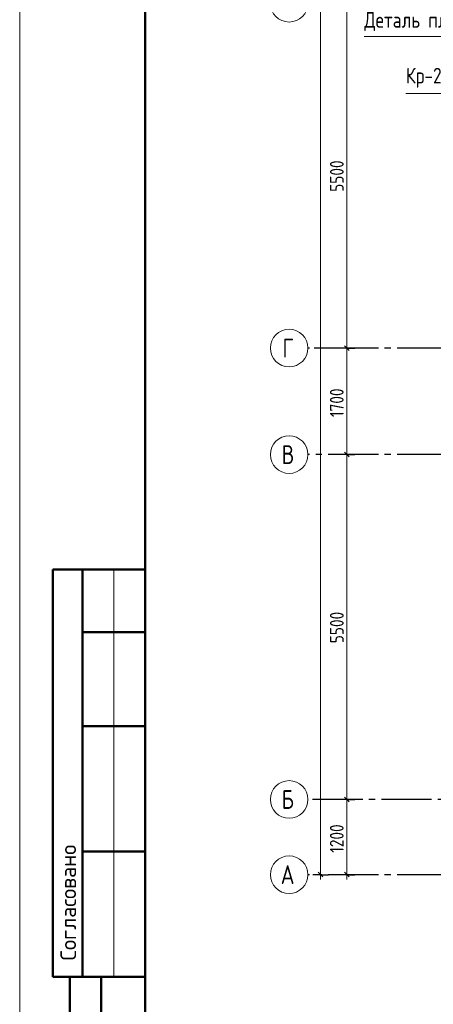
# Model space of a CAD drawing. Header units: millimetres. Extents: x 0 to 43617, y 0 to 59400.
# Tile 2 of 29: x 0 to 6601, y 8562 to 24268. Entities that reach past the tile are written whole.
import ezdxf

# ---------------------------------------------------------------- set-up
doc = ezdxf.new("R2010")
doc.units = ezdxf.units.MM
doc.linetypes.add('______5', pattern=[1100, 800, -100, 100, -100])
for name, color, linetype, lineweight in [('Standard', 7, 'Continuous', 25), ('Оси', 40, '______5', 18), ('Позиционная метка номер позиции', 7, 'Continuous', 13), ('Примечания', 7, 'Continuous', 25)]:
    doc.layers.add(name, color=color, linetype=linetype, lineweight=lineweight)
doc.styles.add('GOST 2.304-81', font='txt')
doc.styles.add('ISOCPEUR', font='txt')

msp = doc.modelspace()

# ---------------------------------------------------------------- linework, layer by layer
at = {"layer": 'Standard', "color": 7, "linetype": 'Continuous', "lineweight": 13, "transparency": 33554687}
for p, q in [((5221, 19030), (5221, 24530)), ((5221, 17330), (5221, 19030)), ((1500, 15500), (1500, 9000)), ((4802, 10630), (4802, 10555)), ((5221, 10630), (5221, 10555))]:
    msp.add_line(p, q, dxfattribs=at)
at = {"layer": 'Standard', "color": 251, "linetype": 'Continuous', "lineweight": -3, "true_color": 0x656565, "transparency": 33554687}
for p, q in [((5221, 19030), (5096, 19030)), ((5221, 19030), (5346, 19030)), ((5221, 17330), (5096, 17330)), ((5221, 17330), (5346, 17330)), ((5221, 17330), (5221, 17330)), ((5221, 11830), (5096, 11830)), ((5221, 11830), (5346, 11830)), ((5221, 11830), (5221, 11830)), ((4802, 10630), (4677, 10630)), ((4802, 10630), (4700, 10630)), ((4802, 10630), (4927, 10630)), ((5221, 10630), (5096, 10630)), ((5221, 10630), (5346, 10630)), ((5221, 10630), (5221, 10630))]:
    msp.add_line(p, q, dxfattribs=at)
at = {"layer": 'Standard', "color": 7, "linetype": 'Continuous', "lineweight": 25, "transparency": 33554687}
for p, q in [((5258, 18993), (5183, 19068)), ((5258, 17293), (5183, 17368)), ((5258, 11793), (5183, 11868)), ((4839, 10593), (4764, 10668)), ((5258, 10593), (5183, 10668))]:
    msp.add_line(p, q, dxfattribs=at)
at = {"layer": 'Standard', "color": 7, "linetype": 'Continuous', "lineweight": 50, "transparency": 33554687}
for p, q in [((2000, 15500), (527, 15500)), ((527, 15500), (527, 9000)), ((527, 15500), (527, 9000)), ((1000, 15500), (1000, 9000)), ((2000, 14500), (1000, 14500)), ((2000, 13000), (1000, 13000)), ((2000, 11000), (1000, 11000)), ((0, 9000), (6, 9000)), ((527, 9000), (2000, 9000)), ((800, 500), (800, 9000)), ((800, 500), (800, 9000)), ((1300, 500), (1300, 9000))]:
    msp.add_line(p, q, dxfattribs=at)
at = {"layer": 'Standard', "color": 7, "linetype": 'Continuous', "lineweight": 13, "transparency": 33554687}
msp.add_lwpolyline([(0, 0), (42000, 0), (42000, 59400), (0, 59400), (0, 0)], close=True, dxfattribs=at)
for points in [[(42000, 59400), (0, 59400), (0, 0), (42000, 0), (42000, 59400)], [(4802, 10630), (4802, 33448), (4802, 33448), (4802, 57120)], [(5221, 11830), (5221, 15087), (5221, 15087), (5221, 17330)], [(5221, 10630), (5221, 10921), (5221, 10921), (5221, 11830)]]:
    msp.add_lwpolyline(points, dxfattribs=at)
at = {"layer": 'Standard', "color": 7, "linetype": 'Continuous', "lineweight": 50, "transparency": 33554687}
msp.add_lwpolyline([(2000, 58900), (41500, 58900), (41500, 500), (2000, 500), (2000, 58900)], close=True, dxfattribs=at)
at = {"layer": 'Standard', "color": 251, "linetype": 'Continuous', "lineweight": -3, "true_color": 0x656565, "transparency": 33554687}
msp.add_lwpolyline([(5221, 19030), (5204, 19030), (5204, 19030), (5204, 19030), (5204, 19030), (5204, 19030), (5204, 19030), (5204, 19030), (5204, 19030), (5204, 19030), (5204, 19030), (5204, 19030), (5204, 19030), (5204, 19030), (5204, 19030), (5204, 19030), (5204, 19030), (5204, 19030), (5204, 19030), (5204, 19030), (5204, 19030), (5204, 19030), (5204, 19030), (4700, 19030)], dxfattribs=at)
at = {"layer": 'Оси', "color": 8, "linetype": '______5', "lineweight": -3, "transparency": 33554687}
for p, q in [((33224, 19030), (4600, 19030)), ((33224, 17330), (4600, 17330)), ((34074, 11830), (4600, 11830)), ((33224, 10630), (4600, 10630))]:
    msp.add_line(p, q, dxfattribs=at)
at = {"layer": 'Оси', "color": 7, "linetype": 'Continuous', "lineweight": 13, "transparency": 33554687}
for centre in [(4300, 24530), (4300, 24530), (4300, 19030), (4300, 17330), (4300, 11830), (4300, 10630)]:
    msp.add_circle(centre, 300, dxfattribs=at)
at = {"layer": 'Позиционная метка номер позиции', "color": 7, "linetype": 'Continuous', "lineweight": 13, "transparency": 33554687}
msp.add_lwpolyline([(7464, 21435), (6964, 21935), (6964, 23090), (6164, 23090)], dxfattribs=at)
at = {"layer": 'Примечания', "color": 7, "linetype": 'Continuous', "lineweight": 13, "transparency": 33554687}
msp.add_lwpolyline([(5499, 23997), (9223, 23997), (9223, 23200)], dxfattribs=at)

# ---------------------------------------------------------------- texts
at = {"layer": 'Standard', "color": 7, "linetype": 'Continuous', "lineweight": 25, "transparency": 33554687, "insert": (6164, 23182), "char_height": 250, "width": 728.95, "attachment_point": 7, "style": 'GOST 2.304-81'}
msp.add_mtext('Кр-2', dxfattribs=at)
at = {"layer": 'Standard', "color": 7, "linetype": 'Continuous', "lineweight": 25, "transparency": 33554687, "char_height": 220, "attachment_point": 7, "rotation": 90, "style": 'GOST 2.304-81'}
for s, insert, width in [('5500', (5171, 21522), 641.48), ('1700', (5170, 17930), 625.73), ('5500', (5171, 14322), 641.48), ('1200', (5170, 10980), 625.74)]:
    msp.add_mtext(s, dxfattribs=dict(at, insert=insert, width=width))
at = {"layer": 'Standard', "color": 7, "linetype": 'Continuous', "lineweight": 50, "transparency": 33554687, "insert": (900, 9261), "char_height": 250, "width": 2071.88, "attachment_point": 7, "rotation": 90, "style": 'ISOCPEUR'}
msp.add_mtext('\\A1;{\\fISOCPEUR|i0|b0;\\H250.000000;\\W1.000000;\\C7;Согласовано}\\P', dxfattribs=at)
at = {"layer": 'Оси', "color": 7, "linetype": 'Continuous', "lineweight": 25, "transparency": 33554687, "char_height": 300, "attachment_point": 7, "style": 'ISOCPEUR'}
for s, insert, width in [('\\W0.78;Г', (4195, 18880), 326.41), ('\\W0.80;В', (4180, 17180), 359.83), ('\\W0.80;Б', (4180, 11680), 359.83), ('\\W0.82;А', (4165, 10480), 392.65)]:
    msp.add_mtext(s, dxfattribs=dict(at, insert=insert, width=width))
at = {"layer": 'Примечания', "color": 7, "linetype": 'Continuous', "lineweight": 25, "transparency": 33554687, "insert": (5499, 24088), "char_height": 250, "width": 2150.15, "attachment_point": 7, "style": 'GOST 2.304-81'}
msp.add_mtext('Деталь\\~плана\\~8', dxfattribs=at)

doc.saveas('drawing.dxf')
